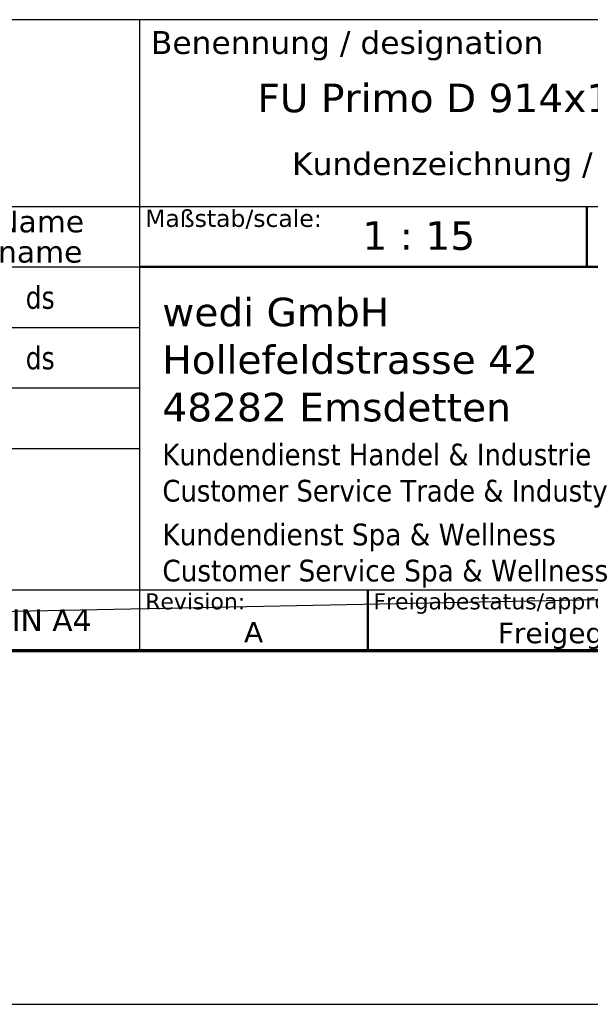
# Model space of a CAD drawing. Header units: millimetres. Extents: x -13716 to 13716, y -375 to 4365.
# Tile 3 of 12: x 1714 to 2465, y -375 to 919. Entities that reach past the tile are written whole.
import ezdxf
from ezdxf.enums import TextEntityAlignment as Align

# ---------------------------------------------------------------- set-up
doc = ezdxf.new("R2010")
doc.units = ezdxf.units.MM
doc.header["$LTSCALE"] = 15
doc.layers.get('0').update_dxf_attribs({"lineweight": 25})
for name, color, linetype, lineweight in [('AM_BOR', 7, 'Continuous', 25), ('Rahmen (ISO)', 7, 'Continuous', 70), ('Titel (ISO)', 7, 'Continuous', 50)]:
    doc.layers.add(name, color=color, linetype=linetype, lineweight=lineweight)
doc.styles.add('Notiztext 3.5', font='verdana.ttf')
doc.styles.add('Pfeiltext', font='verdana.ttf')
doc.styles.get("Standard").update_dxf_attribs({"font": 'verdana.ttf'})
doc.styles.add('Textstil26', font='verdana.ttf')
doc.styles.add('Textstil27', font='verdana.ttf')
doc.styles.add('Textstil29', font='verdana.ttf')
doc.styles.add('Textstil30', font='verdana.ttf')
doc.styles.add('Textstil32', font='verdana.ttf', dxfattribs={"width": 0.800000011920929})
doc.styles.add('Textstil69', font='verdana.ttf')
doc.styles.add('Textstil76', font='verdana.ttf')
doc.styles.add('Textstil77', font='verdana.ttf')

# ---------------------------------------------------------------- blocks, each defined once
blk = doc.blocks.new('Ränder wedi_Zeichnungsrahmen')
at = {"layer": 'Rahmen (ISO)'}
blk.add_line((20, 6.000000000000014), (204.0000000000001, 6.000000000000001), dxfattribs=at)
blk = doc.blocks.new('Schriftfelder wedi Standard - Inch_Zoll ohne Toleranz')
at = {"layer": 'AM_BOR', "color": 7}
for p, q in [((-4.835435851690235, 53.99550874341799), (-188.8354355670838, 53.99550874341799)), ((-84.03543585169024, 53.99550874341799), (-84.03543585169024, -1.254491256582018)), ((-188.8354355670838, 37.64550874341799), (-4.835435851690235, 37.64550874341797)), ((-130.1354355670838, 4.045508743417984), (-4.835435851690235, 4.045508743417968)), ((-188.8354355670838, -1.254491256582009), (-4.835435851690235, -1.254491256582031))]:
    blk.add_line(p, q, dxfattribs=at)
at = {"layer": 'AM_BOR'}
for p, q in [((-130.1354355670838, 32.34550874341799), (-84.03543585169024, 32.34550874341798)), ((-130.1354355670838, 27.04550874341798), (-84.03543585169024, 27.04550874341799)), ((-130.1354355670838, 21.74550874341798), (-84.03543585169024, 21.74550874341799)), ((-130.1354355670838, 16.44550874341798), (-84.03543585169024, 16.44550874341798))]:
    blk.add_line(p, q, dxfattribs=at)
at = {"layer": 'Titel (ISO)'}
for p, q in [((-44.83543585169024, 37.64550874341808), (-44.83543585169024, 32.33684717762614)), ((-84.03543585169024, 32.34550874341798), (-4.835435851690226, 32.34550874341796)), ((-64.03543585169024, 4.045508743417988), (-64.03543585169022, -1.254491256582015))]:
    blk.add_line(p, q, dxfattribs=at)
at = {"layer": 'AM_BOR', "color": 7, "style": 'Textstil29'}
blk.add_text('Benennung / designation', height=2.000000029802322, dxfattribs=at).set_placement((-83.03543585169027, 50.99550874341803))
at = {"layer": 'AM_BOR', "color": 7, "style": 'Textstil27'}
for s, p in [('Name', (-92.73543585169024, 36.32050874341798)), ('name', (-92.73543585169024, 33.67050874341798)), ('DIN A4', (-92.73543585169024, 1.395508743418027))]:
    blk.add_text(s, height=1.899999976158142, dxfattribs=at).set_placement(p, align=Align.MIDDLE_CENTER)
at = {"layer": 'AM_BOR', "color": 7}
for tag, p, height, style in [('Zeichnungsnummer_001', (-173.2383905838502, 49.43305073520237), 3.00000011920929, 'Textstil30'), ('Artikelnummer_001', (-145.0642880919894, 44.4387132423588), 2.487309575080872, 'Textstil69')]:
    blk.add_attdef(tag, p, '', height=height, dxfattribs=dict(at, style=style))
blk.add_attdef('TITEL_001', (-73.70591920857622, 45.89550875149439), '', height=2.5, dxfattribs=at)
at = {"layer": 'AM_BOR', "color": 7, "style": 'Textstil69'}
blk.add_attdef('PROJEKT', text='', height=2.487309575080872, dxfattribs=at).set_placement((-144.8354355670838, 41.98281831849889), align=Align.TOP_LEFT)
at = {"layer": 'AM_BOR', "color": 7, "style": 'Textstil32', "width": 0.8}
for tag, p in [('ERSTELLUNGSDATUM_001', (-115.1472556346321, 28.69550873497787)), ('KONSTRUKTEUR_001', (-94.00716185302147, 28.67133143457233)), ('ERSTELLUNGSDATUM_001', (-115.3460467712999, 23.55467596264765)), ('KONSTRUKTEUR_001', (-94.00716185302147, 23.37133143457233))]:
    blk.add_attdef(tag, p, '', height=2.000000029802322, dxfattribs=at)
at = {"layer": 'AM_BOR', "color": 7, "style": 'Textstil32', "width": 0.7999999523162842}
for tag, p in [('KONTROLLDATUM', (-108.7354355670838, 19.09550874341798)), ('KONTROLLIERT_VON', (-92.73543585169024, 19.09550874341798))]:
    blk.add_attdef(tag, text='', height=2.000000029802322, dxfattribs=at).set_placement(p, align=Align.MIDDLE_CENTER)
at = {"layer": 'Titel (ISO)', "attachment_point": 1, "style": 'Notiztext 3.5'}
for s, insert, char_height in [('\\fVerdana|b0|i0;\\H1.5000;Maßstab/scale:', (-83.53543585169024, 37.34550874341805), 1.500000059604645), ('\\fVerdana|b0|i0;\\H1.4000;Revision:', (-83.53543585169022, 3.745508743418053), 1.400000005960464), ('\\fVerdana|b0|i0;\\H1.4000;Freigabestatus/approval status:', (-63.53543585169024, 3.745508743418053), 1.400000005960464)]:
    blk.add_mtext(s, dxfattribs=dict(at, insert=insert, char_height=char_height))
at = {"layer": 'Titel (ISO)', "color": 179, "true_color": 0x262659, "attachment_point": 4, "style": 'Pfeiltext'}
for s, insert, char_height, width, line_spacing_factor in [('\\fVerdana|b0|i0;\\H2.5000;wedi GmbH\\P\\fVerdana|b0|i0;\\H2.5000;Hollefeldstrasse 42\\P\\fVerdana|b0|i0;\\H2.5000;48282 Emsdetten', (-82.03543585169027, 24.20129111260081), 2.5, 33.30630943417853, 0.9995793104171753), ('\\fVerdana|b0|i0;\\W0.90;\\H1.9000;Kundendienst Handel & Industrie\\P\\fVerdana|b0|i0;\\W0.90;\\H1.9000;Customer Service Trade & Industy', (-82.03543585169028, 14.0490869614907), 1.899999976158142, 97.28764073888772, 0.9995792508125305), ('\\fVerdana|b0|i0;\\W0.90;\\H1.9000;Kundendienst Spa & Wellness\\P\\fVerdana|b0|i0;\\W0.90;\\H1.9000;Customer Service Spa & Wellness', (-82.03543585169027, 7.049086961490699), 1.899999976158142, 97.28764073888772, 0.9995792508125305)]:
    blk.add_mtext(s, dxfattribs=dict(at, insert=insert, char_height=char_height, width=width, line_spacing_factor=line_spacing_factor))
at = {"layer": 'Titel (ISO)', "color": 7, "style": 'Pfeiltext'}
blk.add_attdef('BESCHREIBUNG_001', (-70.66377724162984, 40.38459537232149), '', height=2.000000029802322, dxfattribs=at)
at = {"layer": 'Titel (ISO)'}
for tag, p, height, style in [('Anfänglicher_Ansichtsmaßstab_001', (-64.5021920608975, 33.83711386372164), 2.5, 'Textstil26'), ('REVISIONSNUMMER_001', (-74.87694023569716, -0.5444913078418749), 1.790000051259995, 'Textstil77'), ('STATUS_001', (-52.63301829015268, -0.6250352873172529), 1.790000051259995, 'Textstil77')]:
    blk.add_attdef(tag, p, '', height=height, dxfattribs=dict(at, style=style))
at = {"layer": 'Titel (ISO)', "style": 'Textstil26'}
blk.add_attdef('<MASSE3;>', text='', height=2.5, dxfattribs=at).set_placement((-26.83543585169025, 36.34550874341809), align=Align.TOP_LEFT)
at = {"layer": 'Titel (ISO)', "style": 'Textstil76'}
for tag, p in [('MATERIAL', (-159.8354355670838, 35.345508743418)), ('FIRMA', (-159.8354355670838, 24.74550874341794)), ('Bauvorhaben', (-159.8354355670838, 19.44550874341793))]:
    blk.add_attdef(tag, text='', height=1.889999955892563, dxfattribs=at).set_placement(p, align=Align.TOP_CENTER)

msp = doc.modelspace()

# ---------------------------------------------------------------- linework, layer by layer
for p, q in [((13525.314488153, 374.9999999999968), (-7318.685511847, -37.50000000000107)), ((-7550.599849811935, -375.0000000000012), (13716, -375.0000000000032))]:
    msp.add_line(p, q)

# ---------------------------------------------------------------- block references
at = {"xscale": 15, "yscale": 15, "zscale": 15}
msp.add_blockref('Ränder wedi_Zeichnungsrahmen', (0, 0), dxfattribs=at)
ref = msp.add_blockref('Schriftfelder wedi Standard - Inch_Zoll ohne Toleranz', (3132.531537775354, 108.8173688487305), dxfattribs=dict(xscale=15, yscale=15, zscale=15))
ref.add_attrib('KONSTRUKTEUR_001', 'ds', (1722.424109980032, 459.3873403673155), dxfattribs={"layer": 'AM_BOR', "color": 7, "height": 30.00000044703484, "style": 'Textstil32', "width": 0.8})
ref.add_attrib('Anfänglicher_Ansichtsmaßstab_001', '1 : 15', (2164.998656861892, 616.3740768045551), dxfattribs={"layer": 'Titel (ISO)', "height": 37.5, "style": 'Textstil26'})
ref.add_attrib('BESCHREIBUNG_001', 'Kundenzeichnung / customer drawing', (2072.574879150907, 714.5862994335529), dxfattribs={"layer": 'Titel (ISO)', "color": 7, "height": 30.00000044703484, "style": 'Pfeiltext'})
ref.add_attrib('TITEL_001', 'FU Primo D 914x1828x50 mm US', (2026.942749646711, 797.2500001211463), dxfattribs={"layer": 'AM_BOR', "color": 7, "height": 37.5})
ref.add_attrib('KONSTRUKTEUR_001', 'ds', (1722.424109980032, 538.8873403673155), dxfattribs={"layer": 'AM_BOR', "color": 7, "height": 30.00000044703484, "style": 'Textstil32', "width": 0.8})
ref.add_attrib('REVISIONSNUMMER_001', 'A', (2009.377434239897, 100.6499992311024), dxfattribs={"layer": 'Titel (ISO)', "height": 26.85000076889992, "style": 'Textstil77'})
ref.add_attrib('STATUS_001', 'Freigegeben', (2343.036263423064, 99.44183953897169), dxfattribs={"layer": 'Titel (ISO)', "height": 26.85000076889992, "style": 'Textstil77'})

doc.saveas('drawing.dxf')
